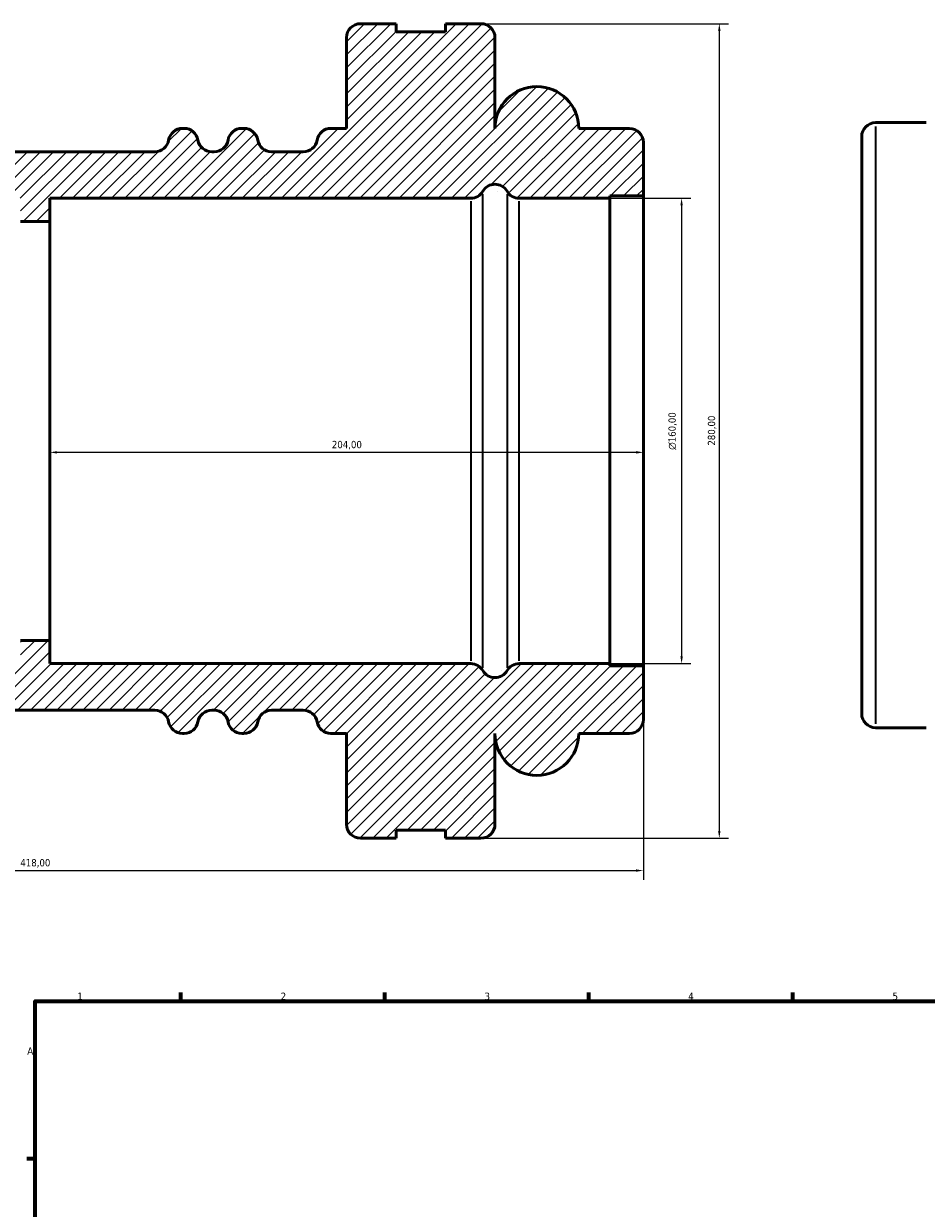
# Model space of a CAD drawing. Header units: millimetres. Extents: x -189 to 1463, y -170 to 1183.
# Tile 6 of 9: x 16 to 326, y 503 to 910. Entities that reach past the tile are written whole.
import ezdxf

# ---------------------------------------------------------------- set-up
doc = ezdxf.new("R2010")
doc.units = ezdxf.units.MM
for name, color, linetype, lineweight in [('Border (ISO)', 7, 'Continuous', 70), ('Dimension (ISO)', 7, 'Continuous', 25), ('Hatch (ISO)', 7, 'Continuous', 18), ('Visible (ISO)', 7, 'Continuous', 50), ('Visible Narrow (ISO)', 7, 'Continuous', 35)]:
    doc.layers.add(name, color=color, linetype=linetype, lineweight=lineweight)
doc.styles.add('Note Text (ISO)', font='tahoma.ttf')
doc.dimstyles.new('Default (ISO)', dxfattribs={"dimtxt": 2.5, "dimasz": 2.5, "dimexe": 3.175, "dimexo": 0, "dimgap": 0.762, "dimtad": 1, "dimrnd": 1e-08, "dimzin": 0, "dimtxsty": 'Note Text (ISO)', "dimcen": 0.09, "dimdle": 10, "dimclrd": 256, "dimclre": 256, "dimclrt": 232, "dimazin": 0, "dimtfac": 1.40208, "dimtmove": 0, "dimatfit": 3, "dimfxl": 1, "dimtolj": 1, "dimtzin": 0, "dimlwd": -1, "dimlwe": -1, "dimarcsym": 0})

# ---------------------------------------------------------------- blocks, each defined once
blk = doc.blocks.new('Borders Default Border')
at = {"layer": 'Border (ISO)'}
for p, q in [((70.08, 574), (70.08, 576.9)), ((140.17, 574), (140.17, 576.9)), ((210.25, 574), (210.25, 576.9)), ((280.33, 574), (280.33, 576.9)), ((20, 519.75), (17.1, 519.75))]:
    blk.add_line(p, q, dxfattribs=at)
at = {"layer": 'Border (ISO)', "flags": 128}
blk.add_lwpolyline([(20, 20), (20, 574), (821, 574), (821, 20), (20, 20)], dxfattribs=at)
at = {"layer": 'Border (ISO)', "color": 232, "true_color": 0xca0064, "char_height": 2.5, "attachment_point": 7, "style": 'Note Text (ISO)'}
for s, insert in [('1', (34.48, 574.4)), ('2', (104.37, 574.4)), ('3', (174.43, 574.35)), ('4', (244.42, 574.4)), ('5', (314.64, 574.35)), ('A', (17.29, 555.62))]:
    blk.add_mtext(s, dxfattribs=dict(at, insert=insert))
blk = doc.blocks.new('*D7')
at = {"layer": 'Defpoints', "color": 0, "transparency": 16777216}
for p in [(173.2, 910), (173.2, 630), (255.1, 630)]:
    blk.add_point(p, dxfattribs=at)
at = {"layer": 'Dimension (ISO)', "transparency": 16777216}
for p, q in [((173.2, 910), (258.27, 910)), ((255.1, 907.5), (255.1, 632.5)), ((173.2, 630), (258.27, 630))]:
    blk.add_line(p, q, dxfattribs=at)
for points in [[(254.68, 907.5), (255.52, 907.5), (255.1, 910)], [(254.68, 632.5), (255.52, 632.5), (255.1, 630)]]:
    blk.add_solid(points, dxfattribs=at)
at = {"layer": 'Dimension (ISO)', "color": 232, "true_color": 0xca0064, "transparency": 16777216, "insert": (251.16, 764.95), "char_height": 2.5, "attachment_point": 1, "rotation": 90, "style": 'Note Text (ISO)'}
blk.add_mtext('\\A1;280,00', dxfattribs=at)
blk = doc.blocks.new('*D8')
at = {"layer": 'Defpoints', "color": 0, "transparency": 16777216}
for p in [(217.45, 850), (217.45, 690), (242.14, 690)]:
    blk.add_point(p, dxfattribs=at)
at = {"layer": 'Dimension (ISO)', "transparency": 16777216}
for p, q in [((217.45, 850), (245.32, 850)), ((242.14, 847.5), (242.14, 692.5)), ((217.45, 690), (245.32, 690))]:
    blk.add_line(p, q, dxfattribs=at)
for points in [[(241.72, 847.5), (242.56, 847.5), (242.14, 850)], [(241.72, 692.5), (242.56, 692.5), (242.14, 690)]]:
    blk.add_solid(points, dxfattribs=at)
at = {"layer": 'Dimension (ISO)', "color": 232, "true_color": 0xca0064, "transparency": 16777216, "insert": (237.62, 763.51), "char_height": 2.5, "attachment_point": 1, "rotation": 90, "style": 'Note Text (ISO)'}
blk.add_mtext('\\A1;\\fAIGDT|b0|i0;\\H2.5000;\\ln\\fTahoma|b0|i0;\\H2.5000;160,00', dxfattribs=at)
blk = doc.blocks.new('*D9')
at = {"layer": 'Defpoints', "color": 0, "transparency": 16777216}
for p in [(25, 770), (229, 770), (25, 762.63)]:
    blk.add_point(p, dxfattribs=at)
at = {"layer": 'Dimension (ISO)', "transparency": 16777216}
blk.add_line((226.5, 762.63), (27.5, 762.63), dxfattribs=at)
for points in [[(27.5, 763.05), (27.5, 762.22), (25, 762.63)], [(226.5, 763.05), (226.5, 762.22), (229, 762.63)]]:
    blk.add_solid(points, dxfattribs=at)
at = {"layer": 'Dimension (ISO)', "color": 232, "true_color": 0xca0064, "transparency": 16777216, "insert": (121.95, 766.57), "char_height": 2.5, "attachment_point": 1, "style": 'Note Text (ISO)'}
blk.add_mtext('\\A1;204,00', dxfattribs=at)
blk = doc.blocks.new('*D11')
at = {"layer": 'Defpoints', "color": 0, "transparency": 16777216}
for p in [(-189, 689.2), (229, 689.2), (229, 618.87)]:
    blk.add_point(p, dxfattribs=at)
at = {"layer": 'Dimension (ISO)', "transparency": 16777216}
for p, q in [((-189, 689.2), (-189, 615.7)), ((229, 689.2), (229, 615.7)), ((-186.5, 618.87), (226.5, 618.87))]:
    blk.add_line(p, q, dxfattribs=at)
for points in [[(-186.5, 619.29), (-186.5, 618.46), (-189, 618.87)], [(226.5, 619.29), (226.5, 618.46), (229, 618.87)]]:
    blk.add_solid(points, dxfattribs=at)
at = {"layer": 'Dimension (ISO)', "color": 232, "true_color": 0xca0064, "transparency": 16777216, "insert": (14.89, 622.81), "char_height": 2.5, "attachment_point": 1, "style": 'Note Text (ISO)'}
blk.add_mtext('\\A1;418,00', dxfattribs=at)

msp = doc.modelspace()

# ---------------------------------------------------------------- hatches: boundary and pattern name
at = {"layer": 'Hatch (ISO)'}
h = msp.add_hatch(dxfattribs=at)
h.set_pattern_fill('ANSI31', color=256, scale=25.4, style=0)
h.set_pattern_definition([(45, (0, 0), (-2.245064, 2.245064), [])])
edge = h.paths.add_edge_path()
edge.add_ellipse((173.2, 634.8), major_axis=(0, -4.8), ratio=1, start_angle=0, end_angle=90)
edge.add_line((178, 634.8), (178, 666))
edge.add_ellipse((192.4, 666), major_axis=(-14.4, 0), ratio=1, start_angle=0, end_angle=180)
edge.add_line((206.8, 666), (224.2, 666))
edge.add_ellipse((224.2, 670.8), major_axis=(0, -4.8), ratio=1, start_angle=0, end_angle=90)
edge.add_line((229, 670.8), (229, 689.2))
edge.add_line((229, 689.2), (217.45, 689.2))
edge.add_line((217.45, 689.2), (217.45, 690))
edge.add_line((217.45, 690), (186.314, 690))
edge.add_ellipse((186.314, 685.2), major_axis=(0, 4.8), ratio=1, start_angle=0, end_angle=60)
edge.add_ellipse((178, 690), major_axis=(4.157, -2.4), ratio=1, start_angle=240, end_angle=360, ccw=False)
edge.add_ellipse((169.686, 685.2), major_axis=(4.157, 2.4), ratio=1, start_angle=0, end_angle=60)
edge.add_line((169.686, 690), (25, 690))
edge.add_line((25, 690), (25, 698))
edge.add_line((25, 698), (15, 698))
edge.add_line((15, 698), (15, 690))
edge.add_line((15, 690), (-129.686, 690))
edge.add_ellipse((-129.686, 685.2), major_axis=(0, 4.8), ratio=1, start_angle=0, end_angle=60)
edge.add_ellipse((-138, 690), major_axis=(4.157, -2.4), ratio=1, start_angle=240, end_angle=360, ccw=False)
edge.add_ellipse((-146.314, 685.2), major_axis=(4.157, 2.4), ratio=1, start_angle=0, end_angle=60)
edge.add_line((-146.314, 690), (-177.45, 690))
edge.add_line((-177.45, 690), (-177.45, 689.2))
edge.add_line((-177.45, 689.2), (-189, 689.2))
edge.add_line((-189, 689.2), (-189, 670.8))
edge.add_ellipse((-184.2, 670.8), major_axis=(-4.8, 0), ratio=1, start_angle=0, end_angle=90)
edge.add_line((-184.2, 666), (-166.8, 666))
edge.add_ellipse((-152.4, 666), major_axis=(-14.4, 0), ratio=1, start_angle=0, end_angle=180)
edge.add_line((-138, 666), (-138, 634.8))
edge.add_ellipse((-133.2, 634.8), major_axis=(-4.8, 0), ratio=1, start_angle=0, end_angle=90)
edge.add_line((-133.2, 630), (-121, 630))
edge.add_line((-121, 630), (-121, 632.8))
edge.add_line((-121, 632.8), (-104, 632.8))
edge.add_line((-104, 632.8), (-104, 630))
edge.add_line((-104, 630), (-91.8, 630))
edge.add_ellipse((-91.8, 634.8), major_axis=(0, -4.8), ratio=1, start_angle=0, end_angle=90)
edge.add_line((-87, 634.8), (-87, 666))
edge.add_line((-87, 666), (-81.6, 666))
edge.add_ellipse((-81.6, 670.8), major_axis=(0, -4.8), ratio=1, start_angle=0, end_angle=80.40593)
edge.add_ellipse((-72.134, 669.2), major_axis=(-4.733, 0.8), ratio=1, start_angle=279.59407, end_angle=360, ccw=False)
edge.add_line((-72.134, 674), (-61.2, 674))
edge.add_ellipse((-61.2, 669.2), major_axis=(0, 4.8), ratio=1, start_angle=279.59407, end_angle=360, ccw=False)
edge.add_ellipse((-51.734, 670.8), major_axis=(-4.733, -0.8), ratio=1, start_angle=0, end_angle=80.40593)
edge.add_line((-51.734, 666), (-51, 666))
edge.add_ellipse((-51, 670.8), major_axis=(0, -4.8), ratio=1, start_angle=0, end_angle=80.40593)
edge.add_ellipse((-41.534, 669.2), major_axis=(-4.733, 0.8), ratio=1, start_angle=279.59407, end_angle=360, ccw=False)
edge.add_line((-41.534, 674), (-40.666, 674))
edge.add_ellipse((-40.666, 669.2), major_axis=(0, 4.8), ratio=1, start_angle=279.59407, end_angle=360, ccw=False)
edge.add_ellipse((-31.2, 670.8), major_axis=(-4.733, -0.8), ratio=1, start_angle=0, end_angle=80.40593)
edge.add_line((-31.2, 666), (-30.6, 666))
edge.add_ellipse((-30.6, 670.8), major_axis=(0, -4.8), ratio=1, start_angle=0, end_angle=80.40593)
edge.add_ellipse((-21.134, 669.2), major_axis=(-4.733, 0.8), ratio=1, start_angle=279.59407, end_angle=360, ccw=False)
edge.add_line((-21.134, 674), (61.134, 674))
edge.add_ellipse((61.134, 669.2), major_axis=(0, 4.8), ratio=1, start_angle=279.59407, end_angle=360, ccw=False)
edge.add_ellipse((70.6, 670.8), major_axis=(-4.733, -0.8), ratio=1, start_angle=0, end_angle=80.40593)
edge.add_line((70.6, 666), (71.2, 666))
edge.add_ellipse((71.2, 670.8), major_axis=(0, -4.8), ratio=1, start_angle=0, end_angle=80.40593)
edge.add_ellipse((80.666, 669.2), major_axis=(-4.733, 0.8), ratio=1, start_angle=279.59407, end_angle=360, ccw=False)
edge.add_line((80.666, 674), (81.534, 674))
edge.add_ellipse((81.534, 669.2), major_axis=(0, 4.8), ratio=1, start_angle=279.59407, end_angle=360, ccw=False)
edge.add_ellipse((91, 670.8), major_axis=(-4.733, -0.8), ratio=1, start_angle=0, end_angle=80.40593)
edge.add_line((91, 666), (91.734, 666))
edge.add_ellipse((91.734, 670.8), major_axis=(0, -4.8), ratio=1, start_angle=0, end_angle=80.40593)
edge.add_ellipse((101.2, 669.2), major_axis=(-4.733, 0.8), ratio=1, start_angle=279.59407, end_angle=360, ccw=False)
edge.add_line((101.2, 674), (112.134, 674))
edge.add_ellipse((112.134, 669.2), major_axis=(0, 4.8), ratio=1, start_angle=279.59407, end_angle=360, ccw=False)
edge.add_ellipse((121.6, 670.8), major_axis=(-4.733, -0.8), ratio=1, start_angle=0, end_angle=80.40593)
edge.add_line((121.6, 666), (127, 666))
edge.add_line((127, 666), (127, 634.8))
edge.add_ellipse((131.8, 634.8), major_axis=(-4.8, 0), ratio=1, start_angle=0, end_angle=90)
edge.add_line((131.8, 630), (144, 630))
edge.add_line((144, 630), (144, 632.8))
edge.add_line((144, 632.8), (161, 632.8))
edge.add_line((161, 632.8), (161, 630))
edge.add_line((161, 630), (173.2, 630))
edge = h.paths.add_edge_path()
edge.add_ellipse((173.2, 905.2), major_axis=(4.8, 0), ratio=1, start_angle=0, end_angle=90)
edge.add_line((173.2, 910), (161, 910))
edge.add_line((161, 910), (161, 907.2))
edge.add_line((161, 907.2), (144, 907.2))
edge.add_line((144, 907.2), (144, 910))
edge.add_line((144, 910), (131.8, 910))
edge.add_ellipse((131.8, 905.2), major_axis=(0, 4.8), ratio=1, start_angle=0, end_angle=90)
edge.add_line((127, 905.2), (127, 874))
edge.add_line((127, 874), (121.6, 874))
edge.add_ellipse((121.6, 869.2), major_axis=(0, 4.8), ratio=1, start_angle=0, end_angle=80.40593)
edge.add_ellipse((112.134, 870.8), major_axis=(4.733, -0.8), ratio=1, start_angle=279.59407, end_angle=360, ccw=False)
edge.add_line((112.134, 866), (101.2, 866))
edge.add_ellipse((101.2, 870.8), major_axis=(0, -4.8), ratio=1, start_angle=279.59407, end_angle=360, ccw=False)
edge.add_ellipse((91.734, 869.2), major_axis=(4.733, 0.8), ratio=1, start_angle=0, end_angle=80.40593)
edge.add_line((91.734, 874), (91, 874))
edge.add_ellipse((91, 869.2), major_axis=(0, 4.8), ratio=1, start_angle=0, end_angle=80.40593)
edge.add_ellipse((81.534, 870.8), major_axis=(4.733, -0.8), ratio=1, start_angle=279.59407, end_angle=360, ccw=False)
edge.add_line((81.534, 866), (80.666, 866))
edge.add_ellipse((80.666, 870.8), major_axis=(0, -4.8), ratio=1, start_angle=279.59407, end_angle=360, ccw=False)
edge.add_ellipse((71.2, 869.2), major_axis=(4.733, 0.8), ratio=1, start_angle=0, end_angle=80.40593)
edge.add_line((71.2, 874), (70.6, 874))
edge.add_ellipse((70.6, 869.2), major_axis=(0, 4.8), ratio=1, start_angle=0, end_angle=80.40593)
edge.add_ellipse((61.134, 870.8), major_axis=(4.733, -0.8), ratio=1, start_angle=279.59407, end_angle=360, ccw=False)
edge.add_line((61.134, 866), (-21.134, 866))
edge.add_ellipse((-21.134, 870.8), major_axis=(0, -4.8), ratio=1, start_angle=279.59407, end_angle=360, ccw=False)
edge.add_ellipse((-30.6, 869.2), major_axis=(4.733, 0.8), ratio=1, start_angle=0, end_angle=80.40593)
edge.add_line((-30.6, 874), (-31.2, 874))
edge.add_ellipse((-31.2, 869.2), major_axis=(0, 4.8), ratio=1, start_angle=0, end_angle=80.40593)
edge.add_ellipse((-40.666, 870.8), major_axis=(4.733, -0.8), ratio=1, start_angle=279.59407, end_angle=360, ccw=False)
edge.add_line((-40.666, 866), (-41.534, 866))
edge.add_ellipse((-41.534, 870.8), major_axis=(0, -4.8), ratio=1, start_angle=279.59407, end_angle=360, ccw=False)
edge.add_ellipse((-51, 869.2), major_axis=(4.733, 0.8), ratio=1, start_angle=0, end_angle=80.40593)
edge.add_line((-51, 874), (-51.734, 874))
edge.add_ellipse((-51.734, 869.2), major_axis=(0, 4.8), ratio=1, start_angle=0, end_angle=80.40593)
edge.add_ellipse((-61.2, 870.8), major_axis=(4.733, -0.8), ratio=1, start_angle=279.59407, end_angle=360, ccw=False)
edge.add_line((-61.2, 866), (-72.134, 866))
edge.add_ellipse((-72.134, 870.8), major_axis=(0, -4.8), ratio=1, start_angle=279.59407, end_angle=360, ccw=False)
edge.add_ellipse((-81.6, 869.2), major_axis=(4.733, 0.8), ratio=1, start_angle=0, end_angle=80.40593)
edge.add_line((-81.6, 874), (-87, 874))
edge.add_line((-87, 874), (-87, 905.2))
edge.add_ellipse((-91.8, 905.2), major_axis=(4.8, 0), ratio=1, start_angle=0, end_angle=90)
edge.add_line((-91.8, 910), (-104, 910))
edge.add_line((-104, 910), (-104, 907.2))
edge.add_line((-104, 907.2), (-121, 907.2))
edge.add_line((-121, 907.2), (-121, 910))
edge.add_line((-121, 910), (-133.2, 910))
edge.add_ellipse((-133.2, 905.2), major_axis=(0, 4.8), ratio=1, start_angle=0, end_angle=90)
edge.add_line((-138, 905.2), (-138, 874))
edge.add_ellipse((-152.4, 874), major_axis=(14.4, 0), ratio=1, start_angle=0, end_angle=180)
edge.add_line((-166.8, 874), (-184.2, 874))
edge.add_ellipse((-184.2, 869.2), major_axis=(0, 4.8), ratio=1, start_angle=0, end_angle=90)
edge.add_line((-189, 869.2), (-189, 850.8))
edge.add_line((-189, 850.8), (-177.45, 850.8))
edge.add_line((-177.45, 850.8), (-177.45, 850))
edge.add_line((-177.45, 850), (-146.314, 850))
edge.add_ellipse((-146.314, 854.8), major_axis=(0, -4.8), ratio=1, start_angle=0, end_angle=60)
edge.add_ellipse((-138, 850), major_axis=(-4.157, 2.4), ratio=1, start_angle=240, end_angle=360, ccw=False)
edge.add_ellipse((-129.686, 854.8), major_axis=(-4.157, -2.4), ratio=1, start_angle=0, end_angle=60)
edge.add_line((-129.686, 850), (15, 850))
edge.add_line((15, 850), (15, 842))
edge.add_line((15, 842), (25, 842))
edge.add_line((25, 842), (25, 850))
edge.add_line((25, 850), (169.686, 850))
edge.add_ellipse((169.686, 854.8), major_axis=(0, -4.8), ratio=1, start_angle=0, end_angle=60)
edge.add_ellipse((178, 850), major_axis=(-4.157, 2.4), ratio=1, start_angle=240, end_angle=360, ccw=False)
edge.add_ellipse((186.314, 854.8), major_axis=(-4.157, -2.4), ratio=1, start_angle=0, end_angle=60)
edge.add_line((186.314, 850), (217.45, 850))
edge.add_line((217.45, 850), (217.45, 850.8))
edge.add_line((217.45, 850.8), (229, 850.8))
edge.add_line((229, 850.8), (229, 869.2))
edge.add_ellipse((224.2, 869.2), major_axis=(4.8, 0), ratio=1, start_angle=0, end_angle=90)
edge.add_line((224.2, 874), (206.8, 874))
edge.add_ellipse((192.4, 874), major_axis=(14.4, 0), ratio=1, start_angle=0, end_angle=180)
edge.add_line((178, 874), (178, 905.2))

# ---------------------------------------------------------------- linework, layer by layer
at = {"layer": 'Visible (ISO)'}
for p, q in [((144, 910), (131.8, 910)), ((144, 907.2), (144, 910)), ((173.2, 910), (161, 910)), ((161, 910), (161, 907.2)), ((127, 905.2), (127, 874)), ((161, 907.2), (144, 907.2)), ((178, 874), (178, 905.2)), ((308.831, 875.982), (326.231, 875.982)), ((71.2, 874), (70.6, 874)), ((91.734, 874), (91, 874)), ((127, 874), (121.6, 874)), ((224.2, 874), (206.8, 874)), ((229, 850.8), (229, 869.2)), ((304.031, 672.782), (304.031, 871.182)), ((61.134, 866), (-21.134, 866)), ((81.534, 866), (80.666, 866)), ((112.134, 866), (101.2, 866)), ((25, 842), (25, 850)), ((25, 850), (169.686, 850)), ((186.314, 850), (217.45, 850)), ((217.45, 850), (217.45, 850.8)), ((217.45, 850.8), (229, 850.8)), ((217.45, 690), (217.45, 850)), ((229, 850.8), (229, 689.2)), ((15, 842), (25, 842)), ((25, 698), (25, 842)), ((25, 698), (15, 698)), ((25, 690), (25, 698)), ((169.686, 690), (25, 690)), ((217.45, 690), (186.314, 690)), ((217.45, 689.2), (217.45, 690)), ((229, 689.2), (217.45, 689.2)), ((229, 670.8), (229, 689.2)), ((-21.134, 674), (61.134, 674)), ((80.666, 674), (81.534, 674)), ((101.2, 674), (112.134, 674)), ((308.831, 667.982), (326.231, 667.982)), ((70.6, 666), (71.2, 666)), ((91, 666), (91.734, 666)), ((121.6, 666), (127, 666)), ((127, 666), (127, 634.8)), ((178, 634.8), (178, 666)), ((206.8, 666), (224.2, 666)), ((144, 630), (144, 632.8)), ((144, 632.8), (161, 632.8)), ((161, 632.8), (161, 630)), ((131.8, 630), (144, 630)), ((161, 630), (173.2, 630))]:
    msp.add_line(p, q, dxfattribs=at)
for centre, radius, start, end in [((131.8, 905.2), 4.8, 90, 180), ((173.2, 905.2), 4.8, 0, 90), ((192.4, 874), 14.4, 0, 180), ((308.831, 871.182), 4.8, 90, 180), ((70.6, 869.2), 4.8, 90, 170.40593), ((71.2, 869.2), 4.8, 9.59407, 90), ((91, 869.2), 4.8, 90, 170.40593), ((91.734, 869.2), 4.8, 9.59407, 90), ((121.6, 869.2), 4.8, 90, 170.40593), ((224.2, 869.2), 4.8, 0, 90), ((61.134, 870.8), 4.8, 270, 350.40593), ((80.666, 870.8), 4.8, 189.59407, 270), ((81.534, 870.8), 4.8, 270, 350.40593), ((101.2, 870.8), 4.8, 189.59407, 270), ((112.134, 870.8), 4.8, 270, 350.40593), ((169.686, 854.8), 4.8, 270, 330), ((178, 850), 4.8, 30, 150), ((186.314, 854.8), 4.8, 210, 270), ((169.686, 685.2), 4.8, 30, 90), ((186.314, 685.2), 4.8, 90, 150), ((178, 690), 4.8, 210, 330), ((61.134, 669.2), 4.8, 9.59407, 90), ((80.666, 669.2), 4.8, 90, 170.40593), ((81.534, 669.2), 4.8, 9.59407, 90), ((101.2, 669.2), 4.8, 90, 170.40593), ((112.134, 669.2), 4.8, 9.59407, 90), ((308.831, 672.782), 4.8, 180, 270), ((70.6, 670.8), 4.8, 189.59407, 270), ((71.2, 670.8), 4.8, 270, 350.40593), ((91, 670.8), 4.8, 189.59407, 270), ((91.734, 670.8), 4.8, 270, 350.40593), ((121.6, 670.8), 4.8, 189.59407, 270), ((224.2, 670.8), 4.8, 270, 0), ((192.4, 666), 14.4, 180, 0), ((131.8, 634.8), 4.8, 180, 270), ((173.2, 634.8), 4.8, 270, 0)]:
    msp.add_arc(centre, radius, start, end, dxfattribs=at)
at = {"layer": 'Visible Narrow (ISO)'}
for p, q in [((308.831, 874.702), (308.831, 669.263)), ((173.843, 688.614), (173.843, 851.386)), ((182.157, 851.386), (182.157, 688.614)), ((169.686, 849.015), (169.686, 690.985)), ((186.314, 690.985), (186.314, 849.015))]:
    msp.add_line(p, q, dxfattribs=at)

# ---------------------------------------------------------------- block references
msp.add_blockref('Borders Default Border', (0, 0))

# ---------------------------------------------------------------- dimensions: what is measured, and where the dimension line sits
at = {"layer": 'Dimension (ISO)'}
for base, p1, p2, angle, picture, middle in [((255.1, 630), (173.2, 910), (173.2, 630), 90, '*D7', (255.1, 770)), ((229, 618.873), (-189, 689.2), (229, 689.2), 180, '*D11', (20, 618.873))]:
    dim = msp.add_linear_dim(base=base, p1=p1, p2=p2, angle=angle, dimstyle='Default (ISO)', override={"dimdec": 2, "dimtp": 0, "dimtm": 0, "dimtdec": 2, "dimtofl": 0, "dimatfit": 1}, dxfattribs=at)
    dim.commit()
    dim.dimension.update_dxf_attribs({"geometry": picture, "text_midpoint": middle, "dimtype": 160})
dim = msp.add_linear_dim(base=(242.142, 690), p1=(217.45, 850), p2=(217.45, 690), angle=90, text='\\fAIGDT|b0|i0;\\H2.5000;\\ln\\fTahoma|b0|i0;\\H2.5000;<>', dimstyle='Default (ISO)', override={"dimdec": 2, "dimtp": 0, "dimtm": 0, "dimtdec": 2, "dimtofl": 0, "dimatfit": 1}, dxfattribs=at)
dim.commit()
dim.dimension.update_dxf_attribs({"geometry": '*D8', "text_midpoint": (242.142, 770), "dimtype": 160})
dim = msp.add_linear_dim(base=(25, 762.635), p1=(229, 770), p2=(25, 770), dimstyle='Default (ISO)', override={"dimdec": 2, "dimse1": 1, "dimse2": 1, "dimtp": 0, "dimtm": 0, "dimtdec": 2, "dimtofl": 0, "dimatfit": 1}, dxfattribs=at)
dim.commit()
dim.dimension.update_dxf_attribs({"geometry": '*D9', "text_midpoint": (127, 762.635), "dimtype": 160})

doc.saveas('drawing.dxf')
